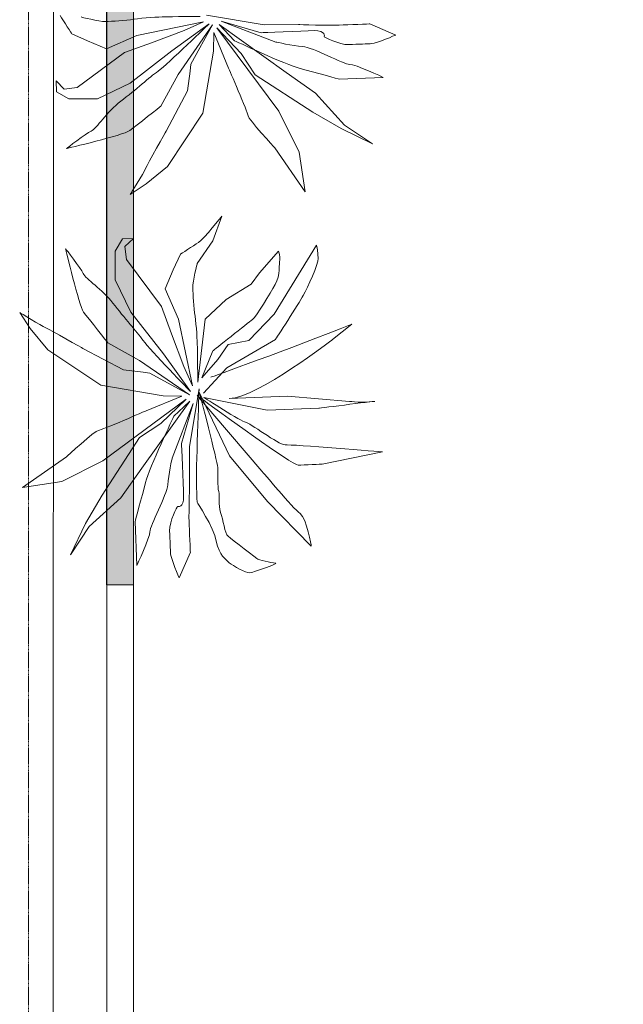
# Model space of a CAD drawing. Header units: millimetres. Extents: x -750 to 72845, y -24282 to 18874.
# Tile 71 of 154: x 50057 to 51777, y 12970 to 15777. Entities that reach past the tile are written whole.
import ezdxf

# ---------------------------------------------------------------- set-up
doc = ezdxf.new("R2010")
doc.units = ezdxf.units.MM
doc.header["$MEASUREMENT"] = 0
doc.linetypes.add('HIDDENX2', pattern=[0.75, 0.5, -0.25])
doc.layers.add('IRISH HOUSE_HYD AIRPORT_DRAINAGE LAYOUT 1$0$GREY SCALE', color=8, linetype='Continuous')
for name, color, linetype, lineweight in [('IRISH HOUSE_HYD AIRPORT_DRAINAGE LAYOUT 1$0$GREYSCALE', 8, 'Continuous', 0), ('M-MEP-ELLG-CABLE', 146, 'HIDDENX2', 20), ('M-MEP-ELPR-EQUIP', 6, 'Continuous', 20)]:
    doc.layers.add(name, color=color, linetype=linetype, lineweight=lineweight)

# ---------------------------------------------------------------- blocks, each defined once
blk = doc.blocks.new('IRISH HOUSE_HYD AIRPORT_DRAINAGE LAYOUT 1$0$FLOOR PLAN')
at = {"layer": 'IRISH HOUSE_HYD AIRPORT_DRAINAGE LAYOUT 1$0$GREYSCALE', "lineweight": 0, "ltscale": 0.25}
h = blk.add_hatch(color=8, dxfattribs=at)
h.dxf.hatch_style = 1
h.paths.add_polyline_path([(3932.4, 18073.2), (3932.4, 18149.4), (1701.8, 18149.4, 0.394212), (304.8, 16752.4), (304.8, 14166.1), (381, 14166.1), (381, 16676.2, -0.414214), (1778, 18073.2)])
at = {"layer": 'IRISH HOUSE_HYD AIRPORT_DRAINAGE LAYOUT 1$0$GREYSCALE', "color": 8, "lineweight": 0, "ltscale": 0.2}
blk.add_line((153, 16760.7), (152.7, 10251.7), dxfattribs=at)
at = {"layer": 'IRISH HOUSE_HYD AIRPORT_DRAINAGE LAYOUT 1$0$GREYSCALE', "color": 8, "lineweight": 0, "ltscale": 0.25}
for p, q in [((304.8, 14166.1), (304.8, 16752.4)), ((305.4, 16757.9), (305.1, 10115.7)), ((304.8, 14166.1), (304.8, 16665.9)), ((381, 16676.2), (381, 14166.1)), ((381, 14166.1), (304.8, 14166.1)), ((381, 14166.1), (381, 4141))]:
    blk.add_line(p, q, dxfattribs=at)
at = {"layer": 'IRISH HOUSE_HYD AIRPORT_DRAINAGE LAYOUT 1$0$GREYSCALE', "color": 8, "lineweight": 0}
for points in [[(205.6, 15737.2), (205.6, 15737.2), (182.2, 15773.9), (172.1, 15789.2)], [(589.7, 15790.5), (589.7, 15790.5), (754.1, 15762.7), (754.1, 15762.7)], [(581, 15771.3), (581, 15771.3), (391.1, 15732.1), (391.1, 15732.1)], [(451.7, 15631), (479.2, 15651), (597, 15765.7), (597, 15765.7)], [(597, 15765.7), (597, 15765.7), (490.2, 15689), (490.2, 15689)], [(606.5, 15762.9), (606.5, 15762.9), (508.6, 15620.8), (508.6, 15620.8)], [(525.6, 15747.1), (525.6, 15747.1), (581, 15771.3), (581, 15771.3)], [(545.1, 15650.5), (545.1, 15650.5), (606.5, 15762.9), (606.5, 15762.9)], [(688.4, 15681.4), (688.4, 15681.4), (619.4, 15754), (619.4, 15754)], [(619.4, 15754), (619.4, 15754), (795.5, 15516.2), (795.5, 15516.2)], [(640.8, 15747.2), (640.8, 15747.2), (625.4, 15763.7), (625.4, 15763.7)], [(625.4, 15763.7), (625.4, 15763.7), (816.1, 15626.9), (816.1, 15626.9)], [(745.6, 15740.3), (745.6, 15740.3), (631.2, 15773.3), (631.2, 15773.3)], [(631.2, 15773.3), (631.2, 15773.3), (787.4, 15713.7), (787.4, 15713.7)], [(754.1, 15762.7), (754.1, 15762.7), (851.4, 15763.4), (851.4, 15763.4)], [(1055.4, 15765.5), (1055.4, 15765.5), (1128.9, 15733.8), (1128.9, 15733.8)], [(250.5, 15717), (250.5, 15717), (205.6, 15737.2), (205.6, 15737.2)], [(391.1, 15732.1), (391.1, 15732.1), (304.7, 15694.1), (304.7, 15694.1)], [(432.7, 15711.8), (432.7, 15711.8), (525.6, 15747.1), (525.6, 15747.1)], [(610.5, 15741.1), (610.5, 15741.1), (609.5, 15687.6), (609.5, 15687.6)], [(652.4, 15639.1), (652.4, 15639.1), (610.5, 15741.1), (610.5, 15741.1)], [(668, 15718.3), (668, 15718.3), (640.8, 15747.2), (640.8, 15747.2)], [(304.7, 15694.1), (304.7, 15694.1), (250.5, 15717), (250.5, 15717)], [(355.4, 15683.6), (355.4, 15683.6), (432.7, 15711.8), (432.7, 15711.8)], [(856.5, 15638), (815.2, 15648.9), (668, 15718.3), (668, 15718.3)], [(787.4, 15713.7), (787.4, 15713.7), (835.1, 15703.1), (863.4, 15701.1)], [(221.2, 15583.9), (221.2, 15583.9), (355.4, 15683.6), (355.4, 15683.6)], [(490.2, 15689), (490.2, 15689), (371.5, 15596.3), (371.5, 15596.3)], [(609.5, 15687.6), (609.5, 15687.6), (579.1, 15510.6), (579.1, 15510.6)], [(728.5, 15620.3), (728.5, 15620.3), (688.4, 15681.4), (688.4, 15681.4)], [(542.7, 15630.7), (542.7, 15630.7), (545.1, 15650.5), (545.1, 15650.5)], [(406, 15594.1), (423.1, 15608.5), (438.7, 15621.5), (451.7, 15631)], [(508.6, 15620.8), (508.6, 15620.8), (458.9, 15530.8), (458.9, 15530.8)], [(535.7, 15574.8), (535.7, 15574.8), (542.7, 15630.7), (542.7, 15630.7)], [(893, 15513.9), (893, 15513.9), (728.5, 15620.3), (728.5, 15620.3)], [(816.1, 15626.9), (816.1, 15626.9), (900.3, 15567.6), (900.3, 15567.6)], [(967.7, 15608), (967.7, 15608), (897.8, 15627.2), (856.5, 15638)], [(1093, 15613.1), (1093, 15613.1), (967.7, 15608), (967.7, 15608)], [(162.1, 15572.1), (162.1, 15572.1), (160.8, 15603.4), (160.8, 15603.4)], [(160.8, 15603.4), (160.8, 15603.4), (183.8, 15579.2), (183.8, 15579.2)], [(183.8, 15579.2), (183.8, 15579.2), (221.2, 15583.9), (221.2, 15583.9)], [(371.5, 15596.3), (371.5, 15596.3), (279.1, 15551.7), (279.1, 15551.7)], [(345.3, 15545), (366.1, 15560.7), (387, 15578.2), (406, 15594.1)], [(197.5, 15551.5), (197.5, 15551.5), (162.1, 15572.1), (162.1, 15572.1)], [(474.4, 15459.2), (474.4, 15459.2), (535.7, 15574.8), (535.7, 15574.8)], [(900.3, 15567.6), (900.3, 15567.6), (982.4, 15476.7), (982.4, 15476.7)], [(279.1, 15551.7), (279.1, 15551.7), (197.5, 15551.5), (197.5, 15551.5)], [(260.9, 15459.9), (276.3, 15466.9), (305.8, 15515.1), (345.3, 15545)], [(458.9, 15530.8), (458.9, 15530.8), (389, 15474.5), (370.7, 15461.3)], [(579.1, 15510.6), (579.1, 15510.6), (478.5, 15358.9), (478.5, 15358.9)], [(795.5, 15516.2), (795.5, 15516.2), (853.7, 15399.3), (853.7, 15399.3)], [(973.4, 15466.9), (973.4, 15466.9), (893, 15513.9), (893, 15513.9)], [(982.4, 15476.7), (982.4, 15476.7), (1063, 15423.4), (1063, 15423.4)], [(370.7, 15461.3), (352.4, 15448), (190.7, 15410), (190.7, 15410)], [(190.7, 15410), (190.7, 15410), (245.5, 15453), (260.9, 15459.9)], [(415.9, 15353.2), (421.7, 15366), (474.4, 15459.2), (474.4, 15459.2)], [(1063, 15423.4), (1063, 15423.4), (973.4, 15466.9), (973.4, 15466.9)], [(870.8, 15286.9), (870.8, 15286.9), (784.1, 15412.1), (784.1, 15412.1)], [(853.7, 15399.3), (853.7, 15399.3), (870.8, 15286.9), (870.8, 15286.9)], [(478.5, 15358.9), (478.5, 15358.9), (417.7, 15309.3), (417.7, 15309.3)], [(371.8, 15279.1), (371.8, 15279.1), (410.2, 15340.4), (415.9, 15353.2)], [(417.7, 15309.3), (417.7, 15309.3), (371.8, 15279.1), (371.8, 15279.1)], [(567.1, 15142.5), (582.4, 15152.4), (633.2, 15217.4), (633.2, 15217.4)], [(633.2, 15217.4), (633.2, 15217.4), (607.7, 15147.3), (607.7, 15147.3)], [(329.5, 15117), (329.5, 15117), (350, 15152.4), (350, 15152.4)], [(350, 15152.4), (350, 15152.4), (381.3, 15153.7), (381.3, 15153.7)], [(381.3, 15153.7), (381.3, 15153.7), (357.1, 15130.8), (357.1, 15130.8)], [(515.1, 15108.9), (515.1, 15108.9), (551.8, 15132.4), (567.1, 15142.5)], [(607.7, 15147.3), (607.7, 15147.3), (563.2, 15082.6), (563.2, 15082.6)], [(782.7, 14937.7), (782.7, 14937.7), (903.4, 15134.2), (903.4, 15134.2)], [(239.2, 14943.8), (225.9, 14962.1), (187.9, 15123.9), (187.9, 15123.9)], [(187.9, 15123.9), (187.9, 15123.9), (230.9, 15069.1), (237.8, 15053.6)], [(329.6, 15035.5), (329.6, 15035.5), (329.5, 15117), (329.5, 15117)], [(357.1, 15130.8), (357.1, 15130.8), (361.8, 15093.3), (361.8, 15093.3)], [(494.9, 15064.1), (494.9, 15064.1), (515.1, 15108.9), (515.1, 15108.9)], [(740.3, 15055.3), (740.3, 15055.3), (794.3, 15117.1), (794.3, 15117.1)], [(794.3, 15117.1), (794.3, 15117.1), (801.1, 15101.6), (798.5, 15092.2)], [(361.8, 15093.3), (361.8, 15093.3), (461.5, 14959.2), (461.5, 14959.2)], [(798.5, 15092.2), (795.7, 15082.7), (800.2, 15048.3), (785.5, 15022.6)], [(237.8, 15053.6), (244.8, 15038.2), (293, 15008.8), (322.9, 14969.2)], [(472, 15009.9), (472, 15009.9), (494.9, 15064.1), (494.9, 15064.1)], [(716.4, 15022.9), (716.4, 15022.9), (740.3, 15055.3), (740.3, 15055.3)], [(374.2, 14943), (374.2, 14943), (329.6, 15035.5), (329.6, 15035.5)], [(646, 14979.2), (646, 14979.2), (716.4, 15022.9), (716.4, 15022.9)], [(785.5, 15022.6), (770.9, 14996.9), (732.7, 14932.5), (720.4, 14922.6)], [(510.1, 14923.4), (510.1, 14923.4), (472, 15009.9), (472, 15009.9)], [(322.9, 14969.2), (338.6, 14948.4), (356.1, 14927.6), (372, 14908.6)], [(585.4, 14923.4), (585.4, 14923.4), (646, 14979.2), (646, 14979.2)], [(865.2, 14991.3), (853.7, 14968.8), (785.7, 14865.6), (785.7, 14865.6)], [(87.2, 14896.9), (87.2, 14896.9), (57.1, 14942.7), (57.1, 14942.7)], [(57.1, 14942.7), (57.1, 14942.7), (118.3, 14904.4), (131.1, 14898.7)], [(308.7, 14855.7), (308.7, 14855.7), (252.4, 14925.6), (239.2, 14943.8)], [(467, 14824.4), (467, 14824.4), (374.2, 14943), (374.2, 14943)], [(461.5, 14959.2), (461.5, 14959.2), (489.7, 14881.8), (489.7, 14881.8)], [(710.4, 14862.5), (710.4, 14862.5), (782.7, 14937.7), (782.7, 14937.7)], [(549.2, 14733.6), (549.2, 14733.6), (510.1, 14923.4), (510.1, 14923.4)], [(564.5, 14743.5), (564.5, 14743.5), (585.4, 14923.4), (585.4, 14923.4)], [(601.6, 14757.7), (601.6, 14757.7), (827.6, 14839), (1003.6, 14909)], [(720.4, 14922.6), (708.3, 14912.7), (607.9, 14833.3), (607.9, 14833.3)], [(1003.6, 14909), (1003.6, 14909), (949, 14865.9), (949, 14865.9)], [(136.9, 14836.1), (136.9, 14836.1), (87.2, 14896.9), (87.2, 14896.9)], [(131.1, 14898.7), (143.9, 14892.9), (237.1, 14840.1), (237.1, 14840.1)], [(372, 14908.6), (386.4, 14891.5), (399.4, 14875.9), (408.9, 14862.9)], [(489.7, 14881.8), (489.7, 14881.8), (525, 14789), (525, 14789)], [(398.7, 14805.9), (398.7, 14805.9), (308.7, 14855.7), (308.7, 14855.7)], [(408.9, 14862.9), (428.9, 14835.3), (543.6, 14717.6), (543.6, 14717.6)], [(785.7, 14865.6), (785.7, 14865.6), (647.6, 14784.6), (647.6, 14784.6)], [(651.2, 14850.8), (651.2, 14850.8), (710.4, 14862.5), (710.4, 14862.5)], [(949, 14865.9), (949, 14865.9), (735.8, 14700.3), (654.3, 14696.9)], [(288.6, 14735.5), (288.6, 14735.5), (136.9, 14836.1), (136.9, 14836.1)], [(237.1, 14840.1), (237.1, 14840.1), (352.7, 14778.8), (352.7, 14778.8)], [(607.9, 14833.3), (607.9, 14833.3), (576.5, 14756.6), (576.5, 14756.6)], [(621.5, 14808.7), (621.5, 14808.7), (651.2, 14850.8), (651.2, 14850.8)], [(540.8, 14708.1), (540.8, 14708.1), (398.7, 14805.9), (398.7, 14805.9)], [(543.6, 14717.6), (543.6, 14717.6), (467, 14824.4), (467, 14824.4)], [(576.5, 14756.6), (576.5, 14756.6), (621.5, 14808.7), (621.5, 14808.7)], [(352.7, 14778.8), (352.7, 14778.8), (408.7, 14771.9), (408.7, 14771.9)], [(408.7, 14771.9), (408.7, 14771.9), (428.4, 14769.4), (428.4, 14769.4)], [(428.4, 14769.4), (428.4, 14769.4), (540.8, 14708.1), (540.8, 14708.1)], [(525, 14789), (525, 14789), (549.2, 14733.6), (549.2, 14733.6)], [(647.6, 14784.6), (647.6, 14784.6), (581.4, 14712.9), (581.4, 14712.9)], [(465.6, 14705), (465.6, 14705), (288.6, 14735.5), (288.6, 14735.5)], [(568.4, 14724.9), (568.4, 14724.9), (540.6, 14560.4), (540.6, 14560.4)], [(654.8, 14533.8), (654.8, 14533.8), (568.8, 14715.4), (568.8, 14715.4)], [(531.9, 14695.1), (531.9, 14695.1), (294.1, 14519.1), (294.1, 14519.1)], [(541.6, 14689.2), (541.6, 14689.2), (404.9, 14498.5), (404.9, 14498.5)], [(417.1, 14662.2), (417.1, 14662.2), (519, 14704.1), (519, 14704.1)], [(459.4, 14626.2), (459.4, 14626.2), (531.9, 14695.1), (531.9, 14695.1)], [(519, 14704.1), (519, 14704.1), (465.6, 14705), (465.6, 14705)], [(525.1, 14673.7), (525.1, 14673.7), (541.6, 14689.2), (541.6, 14689.2)], [(571.7, 14699.4), (566.1, 14703.6), (562.8, 14705.8), (562.8, 14705.8)], [(562.8, 14705.8), (562.8, 14705.8), (747.5, 14490.3), (747.5, 14490.3)], [(762.5, 14663.6), (762.5, 14663.6), (581.9, 14700.3), (581.9, 14700.3)], [(654.3, 14696.9), (654.3, 14696.9), (820.5, 14703.7), (820.5, 14703.7)], [(820.5, 14703.7), (820.5, 14703.7), (996.9, 14688.9), (996.9, 14688.9)], [(551.2, 14683.4), (551.2, 14683.4), (491.7, 14527.1), (491.7, 14527.1)], [(496.2, 14646.6), (496.2, 14646.6), (525.1, 14673.7), (525.1, 14673.7)], [(518.2, 14569), (518.2, 14569), (551.2, 14683.4), (551.2, 14683.4)], [(909.8, 14669.6), (909.8, 14669.6), (762.5, 14663.6), (762.5, 14663.6)], [(416, 14458), (426.8, 14499.4), (496.2, 14646.6), (496.2, 14646.6)], [(398.2, 14586.1), (398.2, 14586.1), (459.4, 14626.2), (459.4, 14626.2)], [(291.9, 14421.6), (291.9, 14421.6), (398.2, 14586.1), (398.2, 14586.1)], [(540.6, 14560.4), (540.6, 14560.4), (541.3, 14463.1), (541.3, 14463.1)], [(1090.7, 14545.2), (1090.7, 14545.2), (919.4, 14509.9), (919.4, 14509.9)], [(64.8, 14443.8), (64.8, 14443.8), (190, 14530.5), (190, 14530.5)], [(294.1, 14519.1), (294.1, 14519.1), (177.2, 14460.8), (177.2, 14460.8)], [(491.7, 14527.1), (491.7, 14527.1), (481, 14479.5), (479, 14451.2)], [(763.6, 14403.1), (763.6, 14403.1), (654.8, 14533.8), (654.8, 14533.8)], [(404.9, 14498.5), (404.9, 14498.5), (345.5, 14414.3), (345.5, 14414.3)], [(747.5, 14490.3), (747.5, 14490.3), (836.6, 14384.1), (856.1, 14369.2)], [(177.2, 14460.8), (177.2, 14460.8), (64.8, 14443.8), (64.8, 14443.8)], [(386, 14346.9), (386, 14346.9), (405.1, 14416.7), (416, 14458)], [(624.2, 14431.9), (627.9, 14419.6), (622.6, 14394.3), (629.8, 14372.6)], [(244.8, 14341.2), (244.8, 14341.2), (291.9, 14421.6), (291.9, 14421.6)], [(345.5, 14414.3), (345.5, 14414.3), (254.6, 14332.2), (254.6, 14332.2)], [(617.5, 14290.3), (609.5, 14330.9), (562.7, 14401.2), (562.7, 14401.2)], [(888.1, 14276.3), (888.1, 14276.3), (763.6, 14403.1), (763.6, 14403.1)], [(629.8, 14372.6), (637, 14350.9), (641.6, 14313.4), (651.3, 14304.3)], [(856.1, 14369.2), (875.6, 14354.3), (888.1, 14276.3), (888.1, 14276.3)], [(201.4, 14251.5), (201.4, 14251.5), (244.8, 14341.2), (244.8, 14341.2)], [(254.6, 14332.2), (254.6, 14332.2), (201.4, 14251.5), (201.4, 14251.5)], [(391.1, 14221.5), (391.1, 14221.5), (386, 14346.9), (386, 14346.9)], [(651.3, 14304.3), (661.2, 14295.4), (735.8, 14238.7), (735.8, 14238.7)], [(654.4, 14229.1), (644.7, 14238.1), (625.3, 14249.9), (617.5, 14290.3)], [(543.4, 14259.1), (543.4, 14259.1), (511.7, 14185.7), (511.7, 14185.7)]]:
    blk.add_open_spline(points, degree=3, dxfattribs=at)
for points, knots in [([(232, 15785.3), (232, 15785.3), (282.7, 15771.7), (301.5, 15772.4), (320.3, 15773.2), (358, 15774.7), (382.9, 15778.9), (407.9, 15783.1), (454.9, 15785), (470.6, 15785.6), (486.2, 15786.2), (571, 15786.5), (571, 15786.5)], [110, 110, 110, 110, 111, 111, 111, 112, 112, 112, 113, 113, 113, 114, 114, 114, 114]), ([(851.4, 15763.4), (851.4, 15763.4), (942.5, 15760.9), (967.6, 15761.9), (992.7, 15762.9), (1055.4, 15765.5), (1055.4, 15765.5)], [36, 36, 36, 36, 37, 37, 37, 38, 38, 38, 38]), ([(925, 15728.7), (925, 15728.7), (930.6, 15747.8), (896, 15746.4), (861.6, 15745), (745.6, 15740.3), (745.6, 15740.3)], [42, 42, 42, 42, 43, 43, 43, 44, 44, 44, 44]), ([(1128.9, 15733.8), (1128.9, 15733.8), (1073.5, 15709.7), (1060.9, 15709.2), (1048.3, 15708.6), (1023.3, 15707.6), (995, 15706.5), (966.9, 15705.3), (925, 15728.7), (925, 15728.7)], [39, 39, 39, 39, 40, 40, 40, 41, 41, 41, 42, 42, 42, 42]), ([(863.4, 15701.1), (891.8, 15699.1), (981.7, 15649.4), (997.3, 15650.1), (1013, 15650.7), (1093, 15613.1), (1093, 15613.1)], [47, 47, 47, 47, 48, 48, 48, 49, 49, 49, 49]), ([(784.1, 15412.1), (784.1, 15412.1), (708.5, 15493.9), (708.1, 15503.3), (707.8, 15512.6), (652.4, 15639.1), (652.4, 15639.1)], [67, 67, 67, 67, 68, 68, 68, 69, 69, 69, 69]), ([(903.4, 15134.2), (903.4, 15134.2), (907.4, 15112.4), (908, 15096.6), (908.7, 15080.9), (876.9, 15013.7), (865.2, 14991.3)], [129, 129, 129, 129, 130, 130, 130, 131, 131, 131, 131]), ([(563.2, 15082.6), (563.2, 15082.6), (549.6, 15031.8), (550.3, 15013), (551.1, 14994.3), (552.6, 14956.6), (556.8, 14931.7), (561, 14906.7), (562.9, 14859.7), (563.5, 14844), (564.2, 14828.3), (564.5, 14743.5), (564.5, 14743.5)], [110, 110, 110, 110, 111, 111, 111, 112, 112, 112, 113, 113, 113, 114, 114, 114, 114]), ([(562.7, 14401.2), (562.7, 14401.2), (561.8, 14423.1), (560.7, 14451.3), (559.5, 14479.6), (568.4, 14724.9), (568.4, 14724.9)], [32, 32, 32, 32, 33, 33, 33, 34, 34, 34, 34]), ([(568.8, 14715.4), (568.8, 14715.4), (620.8, 14516.6), (621.4, 14500.9), (622.1, 14485.2), (620.7, 14444.4), (624.2, 14431.9)], [22, 22, 22, 22, 23, 23, 23, 24, 24, 24, 24]), ([(919.4, 14509.9), (919.4, 14509.9), (866.2, 14507.8), (850.5, 14507.1), (836.5, 14506.6), (618.5, 14665.3), (571.7, 14699.4)], [13, 13, 13, 13, 14, 14, 14, 15, 15, 15, 15]), ([(581.9, 14700.3), (581.9, 14700.3), (691.6, 14629.4), (701, 14629.8), (710.3, 14630.2), (794.7, 14564.6), (813.6, 14565.3), (832.4, 14566.1), (1090.7, 14545.2), (1090.7, 14545.2)], [9, 9, 9, 9, 10, 10, 10, 11, 11, 11, 12, 12, 12, 12]), ([(996.9, 14688.9), (996.9, 14688.9), (1038, 14684.3), (1066, 14688.6), (1094, 14692.9), (909.8, 14669.6), (909.8, 14669.6)], [5, 5, 5, 5, 6, 6, 6, 7, 7, 7, 7]), ([(190, 14530.5), (190, 14530.5), (271.8, 14606), (281.2, 14606.4), (290.5, 14606.8), (417.1, 14662.2), (417.1, 14662.2)], [67, 67, 67, 67, 68, 68, 68, 69, 69, 69, 69]), ([(506.7, 14389.5), (506.7, 14389.5), (525.7, 14384), (524.3, 14418.5), (522.9, 14452.9), (518.2, 14569), (518.2, 14569)], [42, 42, 42, 42, 43, 43, 43, 44, 44, 44, 44]), ([(541.3, 14463.1), (541.3, 14463.1), (538.8, 14372), (539.8, 14347), (540.8, 14321.9), (543.4, 14259.1), (543.4, 14259.1)], [36, 36, 36, 36, 37, 37, 37, 38, 38, 38, 38]), ([(479, 14451.2), (477, 14422.8), (427.4, 14332.8), (428, 14317.3), (428.6, 14301.6), (391.1, 14221.5), (391.1, 14221.5)], [47, 47, 47, 47, 48, 48, 48, 49, 49, 49, 49]), ([(511.7, 14185.7), (511.7, 14185.7), (487.6, 14241.1), (487.1, 14253.7), (486.6, 14266.3), (485.5, 14291.3), (484.4, 14319.6), (483.2, 14347.7), (506.7, 14389.5), (506.7, 14389.5)], [39, 39, 39, 39, 40, 40, 40, 41, 41, 41, 42, 42, 42, 42]), ([(735.8, 14238.7), (735.8, 14238.7), (773.9, 14227.6), (786.4, 14228.1), (798.9, 14228.6), (721.5, 14200.4), (712.2, 14200), (702.8, 14199.6), (664.3, 14220.1), (654.4, 14229.1)], [27, 27, 27, 27, 28, 28, 28, 29, 29, 29, 30, 30, 30, 30])]:
    blk.add_open_spline(points, degree=3, knots=knots, dxfattribs=at)
blk = doc.blocks.new('IRISH HOUSE_HYD AIRPORT_DRAINAGE LAYOUT 1')
at = {"layer": 'IRISH HOUSE_HYD AIRPORT_DRAINAGE LAYOUT 1$0$GREY SCALE'}
blk.add_blockref('IRISH HOUSE_HYD AIRPORT_DRAINAGE LAYOUT 1$0$FLOOR PLAN', (0, 0), dxfattribs=at)

msp = doc.modelspace()

# ---------------------------------------------------------------- linework, layer by layer
at = {"layer": 'M-MEP-ELLG-CABLE', "color": 1, "ltscale": 5}
msp.add_lwpolyline([(50152.7, 10939.2), (50111.2, 10981.1, -0.197928), (50082.1, 11051.6), (50082.1, 16466, -0.199474), (50111.6, 16536.8), (50152.9, 16578)], format="xyb", dxfattribs=at)

# ---------------------------------------------------------------- block references
at = {"layer": 'M-MEP-ELPR-EQUIP'}
msp.add_blockref('IRISH HOUSE_HYD AIRPORT_DRAINAGE LAYOUT 1', (50000, 0), dxfattribs=at)

doc.saveas('drawing.dxf')
